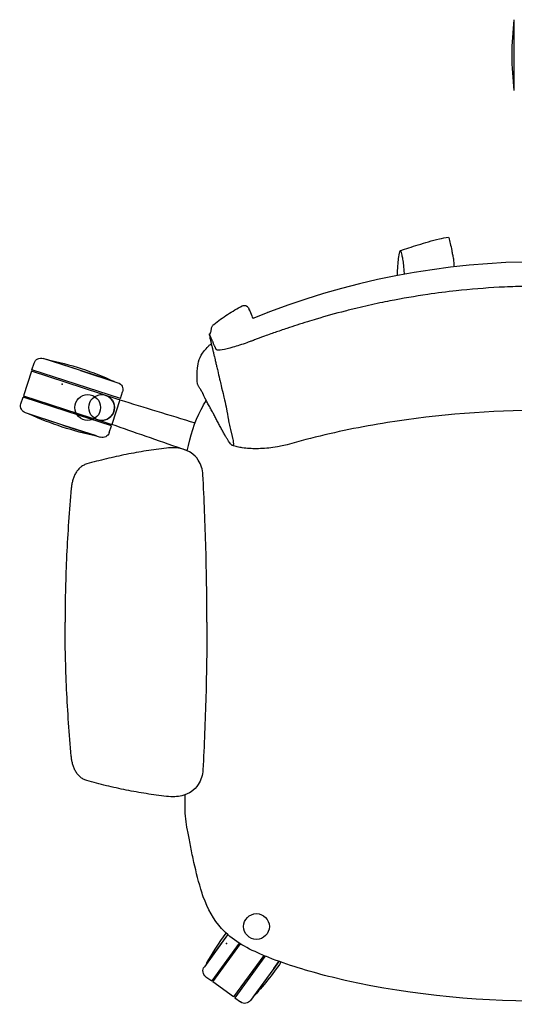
# Model space of a CAD drawing. Header units: metres. Extents: x 1.1 to 14.9, y -7.2 to 0.
# Tile 17 of 22: x 10.957 to 11.303, y -2.681 to -1.993. Entities that reach past the tile are written whole.
import ezdxf

# ---------------------------------------------------------------- set-up
doc = ezdxf.new("R2010")
doc.units = ezdxf.units.M
doc.header["$MEASUREMENT"] = 0
doc.layers.add('2D_Any', color=251, linetype='Continuous')
doc.layers.add('72_AIX_TNKFLEX_D3_FLEX_RUEDA_ESTANDAR', color=7, linetype='Continuous')

# ---------------------------------------------------------------- blocks, each defined once
blk = doc.blocks.new('72AIX_TNKFLEX_D3_CRON_RUEDA_1')
blk.add_circle((0, 0), 0.009)
blk.add_point((0.01, 0.022, -0.069))
blk = doc.blocks.new('2D_fLEX')
at = {"layer": '2D_Any'}
for p, q in [((-0.0196, 0.66127), (-0.0196, 0.68602)), ((-0.0196, 0.63652), (-0.0196, 0.66127)), ((-0.32287, 0.44078), (-0.34902, 0.44927)), ((-0.32287, 0.44078), (-0.3464, 0.44842)), ((-0.35687, 0.44131), (-0.35532, 0.44606)), ((-0.32596, 0.43126), (-0.35687, 0.44131)), ((-0.32287, 0.44078), (-0.29671, 0.43227)), ((-0.29933, 0.43313), (-0.32287, 0.44078)), ((-0.35718, 0.44036), (-0.36274, 0.42324)), ((-0.29653, 0.42065), (-0.35718, 0.44036)), ((-0.29505, 0.42122), (-0.32596, 0.43126)), ((-0.36459, 0.41753), (-0.36305, 0.42229)), ((-0.33214, 0.41224), (-0.36305, 0.42229)), ((-0.36274, 0.42324), (-0.31537, 0.40785)), ((-0.29536, 0.42027), (-0.30092, 0.40315)), ((-0.29536, 0.42027), (-0.29653, 0.42065)), ((-0.29505, 0.42122), (-0.2935, 0.42597)), ((-0.33523, 0.40273), (-0.36138, 0.41123)), ((-0.33523, 0.40273), (-0.35877, 0.41038)), ((-0.30123, 0.4022), (-0.33214, 0.41224)), ((-0.31537, 0.40785), (-0.31348, 0.40723)), ((-0.31346, 0.40723), (-0.31346, 0.40723)), ((-0.31346, 0.40723), (-0.31091, 0.4064)), ((-0.31091, 0.4064), (-0.31047, 0.40625)), ((-0.31047, 0.40625), (-0.31007, 0.40612)), ((-0.31007, 0.40612), (-0.30092, 0.40315)), ((-0.33523, 0.40273), (-0.30907, 0.39424)), ((-0.31169, 0.39508), (-0.33523, 0.40273)), ((-0.30277, 0.39745), (-0.30123, 0.4022)), ((-0.22015, 0.04637), (-0.23634, 0.02414)), ((-0.22015, 0.04637), (-0.23472, 0.02637)), ((-0.22015, 0.04637), (-0.21998, 0.04661)), ((-0.21998, 0.04661), (-0.22015, 0.04637)), ((-0.21207, 0.04049), (-0.2312, 0.01421)), ((-0.23039, 0.01362), (-0.21111, 0.0401)), ((-0.21196, 0.04063), (-0.21207, 0.04049)), ((-0.19476, 0.03197), (-0.21584, 0.00303)), ((-0.1959, 0.02871), (-0.21503, 0.00244)), ((-0.19381, 0.03158), (-0.1959, 0.02871)), ((-0.18782, 0.02283), (-0.18414, 0.02788)), ((-0.18414, 0.02788), (-0.18782, 0.02283)), ((-0.18782, 0.02283), (-0.20401, 0.0006)), ((-0.18782, 0.02283), (-0.20238, 0.00282)), ((-0.23524, 0.01715), (-0.2312, 0.01421)), ((-0.21584, 0.00303), (-0.23039, 0.01362)), ((-0.21503, 0.00244), (-0.21099, -0.0005))]:
    blk.add_line(p, q, dxfattribs=at)
blk.add_circle((-0.30813, 0.41495, -0.00503), 0.009, dxfattribs=at)
at = {"layer": '2D_Any', "extrusion": (0, 0, -1)}
for centre, radius, start, end in [((-0.18403, 0.66127), 0.20513, 353.07068, 6.92932), ((0.35057, 0.44452), 0.005, 18, 108), ((0.38579, 0.24711), 0.20513, 101.07068, 114.92932), ((0.29826, 0.42752), 0.005, 108, 198), ((0.35984, 0.41599), 0.005, 288, 18), ((0.2723, 0.5964), 0.20513, 281.07068, 294.92932), ((0.30753, 0.39899), 0.005, 198, 288), ((0.05554, -0.07349), 0.20513, 29.13038, 36.18716), ((0.2323, 0.0212), 0.005, 306.05971, 36.05971), ((0.35243, 0.14269), 0.20513, 214.19945, 222.98903), ((0.20805, 0.00354), 0.005, 216.05971, 306.05971)]:
    blk.add_arc(centre, radius, start, end, dxfattribs=at)
at = {"layer": '2D_Any'}
for centre, radius, start, end in [((0.00003, -0.02103), 0.53784, 67.83156, 112.10873), ((-0.30813, 0.41495), 0.009, 254.31631, 60.48569), ((-0.30813, 0.41495), 0.009, 253.62284, 254.31631)]:
    blk.add_arc(centre, radius, start, end, dxfattribs=at)
for centre, major_axis, ratio, start_param, end_param in [((-0.20777, 0.48207), (0.003, 0.00034), 0.996355, 0.235657, 0.325678), ((-0.19142, 0.47897), (-0.00085, 0.00288), 0.000095, 0.000003, 0.004774), ((-0.17421, 0.46332), (-0.00353, 0.00718), 0.106196, -0.034288, 0), ((-0.21608, 0.45617), (0.00215, 0.00194), 0.00011, 0, 0.000468), ((-0.30813, 0.41495), (0.00443, 0.00783), 0.000717, 0, 0.002868)]:
    blk.add_ellipse(centre, major_axis=major_axis, ratio=ratio, start_param=start_param, end_param=end_param, dxfattribs=at)
at = {"layer": '2D_Any', "extrusion": (0, 0, -1)}
for centre, major_axis, ratio, start_param, end_param in [((-0.20522, 0.47623), (0.00279, 0.00111), 0.995715, -0.01381, 0.027282), ((-0.22953, 0.07573), (-0.00752, -0.00274), 0.000101, 0, 0.000895), ((-0.14494, 0.02451), (-0.00192, -0.00777), 0.00003, 0, 0.000972)]:
    blk.add_ellipse(centre, major_axis=major_axis, ratio=ratio, start_param=start_param, end_param=end_param, dxfattribs=at)
at = {"layer": '2D_Any'}
for points, knots in [([(-0.09934, 0.52458), (-0.09735, 0.52525), (-0.09531, 0.52592), (-0.09114, 0.52728), (-0.08899, 0.52797), (-0.08201, 0.53015), (-0.07715, 0.53161), (-0.06992, 0.53325), (-0.06779, 0.53367), (-0.06562, 0.53399)], [0, 0, 0, 0, 0.00633567, 0.00633567, 0.01349146, 0.01349146, 0.02978368, 0.02978368, 0.03638422, 0.03638422, 0.03638422, 0.03638422]), ([(-0.06541, 0.53375), (-0.06503, 0.53237), (-0.06469, 0.53097), (-0.06402, 0.52798), (-0.06369, 0.52638), (-0.06318, 0.52384), (-0.063, 0.52289), (-0.06261, 0.52093), (-0.0624, 0.51987), (-0.06219, 0.51888)], [0, 0, 0, 0, 0.00430464, 0.00430464, 0.0095042, 0.0095042, 0.01246603, 0.01246603, 0.01558511, 0.01558511, 0.01558511, 0.01558511]), ([(-0.09855, 0.52329), (-0.09859, 0.52342), (-0.09894, 0.5246), (-0.09964, 0.52505), (-0.10065, 0.52076), (-0.10131, 0.51327), (-0.10164, 0.50767), (-0.10167, 0.50698)], [142.432089, 142.432089, 142.432089, 142.432089, 145.030745, 167.34887, 191.841294, 220.533115, 224.400806, 224.400806, 224.400806, 224.400806]), ([(-0.09635, 0.50799), (-0.09637, 0.5083), (-0.09652, 0.51039), (-0.09685, 0.51419), (-0.09744, 0.51859), (-0.09799, 0.52118), (-0.0984, 0.5227), (-0.09855, 0.52329)], [59.457011, 59.457011, 59.457011, 59.457011, 64.275446, 91.314614, 112.775044, 130.889517, 142.432089, 142.432089, 142.432089, 142.432089]), ([(-0.06211, 0.51825), (-0.06198, 0.51692), (-0.06192, 0.51575), (-0.06184, 0.51417), (-0.06182, 0.51366), (-0.0618, 0.51319)], [0, 0, 0, 0, 0.004827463, 0.004827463, 0.00725176, 0.00725176, 0.00725176, 0.00725176]), ([(0.00003, 0.4998), (-0.005, 0.4998), (-0.01003, 0.49973), (-0.02009, 0.49946), (-0.02511, 0.49925), (-0.04018, 0.49843), (-0.0502, 0.49761), (-0.06686, 0.49579), (-0.0735, 0.49494), (-0.08898, 0.49267), (-0.09777, 0.49117), (-0.10891, 0.48898), (-0.11124, 0.4885), (-0.11889, 0.4869), (-0.12419, 0.48571), (-0.13226, 0.48377), (-0.13507, 0.48307), (-0.14467, 0.48061), (-0.15141, 0.47874), (-0.16013, 0.47617), (-0.16222, 0.47554), (-0.16929, 0.47336), (-0.17405, 0.47182), (-0.17998, 0.46982), (-0.18144, 0.46932), (-0.18586, 0.46779), (-0.1879, 0.46709), (-0.19246, 0.46544), (-0.19347, 0.46507), (-0.19651, 0.46395), (-0.19727, 0.46367), (-0.19922, 0.46294), (-0.19979, 0.46272), (-0.20105, 0.46225), (-0.20152, 0.46208), (-0.20223, 0.46181), (-0.20246, 0.46173), (-0.20307, 0.4615), (-0.20344, 0.46137), (-0.2042, 0.4611), (-0.20459, 0.46095), (-0.20552, 0.46062), (-0.20606, 0.46043), (-0.21011, 0.45901), (-0.21344, 0.45793), (-0.21934, 0.4562), (-0.22186, 0.45558), (-0.22601, 0.45488), (-0.22712, 0.45495), (-0.22776, 0.45522), (-0.22785, 0.45527), (-0.22799, 0.45539), (-0.22804, 0.45546), (-0.22811, 0.4556), (-0.22813, 0.45565), (-0.22822, 0.45589), (-0.22824, 0.45594), (-0.22837, 0.45621), (-0.22845, 0.45637), (-0.2286, 0.45672), (-0.22864, 0.45687), (-0.22888, 0.45739), (-0.22896, 0.45756), (-0.22918, 0.45806), (-0.22926, 0.45827), (-0.22955, 0.45899), (-0.22967, 0.45921), (-0.22992, 0.45974), (-0.23, 0.45992), (-0.2302, 0.4604), (-0.23031, 0.46066), (-0.23055, 0.46125), (-0.23066, 0.46148), (-0.23114, 0.46256), (-0.23118, 0.46267), (-0.23153, 0.46347), (-0.23158, 0.46359), (-0.23165, 0.46374), (-0.23167, 0.46378), (-0.23177, 0.46402), (-0.23187, 0.46423), (-0.23198, 0.4645), (-0.23202, 0.46457), (-0.23209, 0.46475), (-0.23213, 0.46484), (-0.23224, 0.46509), (-0.23231, 0.46527), (-0.23245, 0.46556), (-0.23251, 0.46568), (-0.23261, 0.46588), (-0.23265, 0.46596), (-0.2327, 0.46605), (-0.23272, 0.46608), (-0.23279, 0.46618), (-0.23283, 0.46621), (-0.23285, 0.46621)], [0, 0, 0, 0, 1.50937, 1.50937, 3.018978, 3.018978, 6.038004, 6.038004, 8.045457, 8.045457, 10.712137, 10.712137, 11.420549, 11.420549, 13.035432, 13.035432, 13.890466, 13.890466, 15.944462, 15.944462, 16.592115, 16.592115, 18.145057, 18.145057, 18.625496, 18.625496, 19.545294, 19.545294, 19.929127, 19.929127, 20.083587, 20.083587, 20.332505, 20.332505, 20.481961, 20.481961, 20.555937, 20.555937, 20.674625, 20.674625, 20.802945, 20.802945, 20.981274, 20.981274, 22.159526, 22.159526, 23.350819, 23.350819, 24.708465, 24.708465, 24.999973, 24.999973, 25.268137, 25.268137, 25.535132, 25.535132, 25.829695, 25.829695, 25.976508, 25.976508, 26.197146, 26.197146, 26.307723, 26.307723, 26.442054, 26.442054, 26.628782, 26.628782, 26.754446, 26.754446, 26.862409, 26.862409, 26.947367, 26.947367, 27.255971, 27.255971, 27.314444, 27.314444, 27.326285, 27.326285, 27.392939, 27.392939, 27.407587, 27.407587, 27.424536, 27.424536, 27.453364, 27.453364, 27.479842, 27.479842, 27.503219, 27.503219, 27.514778, 27.514778, 27.553711, 27.553711, 27.553711, 27.553711]), ([(-0.20978, 0.48602), (-0.20946, 0.48618), (-0.20911, 0.48629), (-0.20847, 0.48638), (-0.20817, 0.48637), (-0.20766, 0.48629), (-0.20744, 0.48623), (-0.20706, 0.48607), (-0.20689, 0.48598), (-0.20656, 0.48576), (-0.20642, 0.48564), (-0.20614, 0.48539), (-0.20604, 0.48526), (-0.20577, 0.48491), (-0.20566, 0.48473), (-0.20531, 0.48407), (-0.20513, 0.48362), (-0.20493, 0.48309)], [0, 0, 0, 0, 0.00109493, 0.00109493, 0.00207451, 0.00207451, 0.00296168, 0.00296168, 0.0039244, 0.0039244, 0.00525911, 0.00525911, 0.00726734, 0.00726734, 0.01168658, 0.01168658, 0.02429163, 0.02429163, 0.02429163, 0.02429163]), ([(-0.20978, 0.48602), (-0.20978, 0.48602), (-0.20978, 0.48602), (-0.20978, 0.48602), (-0.20978, 0.48602), (-0.20978, 0.48602), (-0.20978, 0.48602)], [31.15404722, 31.15404722, 31.15404722, 31.15404722, 31.155339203, 31.155339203, 31.155339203, 31.155339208, 31.155339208, 31.155339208, 31.155339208]), ([(-0.23216, 0.46641), (-0.23178, 0.46773), (-0.23167, 0.4683), (-0.23152, 0.46916), (-0.23147, 0.46946), (-0.23135, 0.47007), (-0.2313, 0.47038), (-0.23124, 0.47068)], [0, 0, 0, 0, 0.001740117, 0.001740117, 0.002650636, 0.002650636, 0.003606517, 0.003606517, 0.003606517, 0.003606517]), ([(-0.23124, 0.47068), (-0.23119, 0.47092), (-0.23111, 0.47122), (-0.23084, 0.47182), (-0.23067, 0.47211), (-0.23027, 0.47263), (-0.23004, 0.47286), (-0.22976, 0.47309)], [0, 0, 0, 0, 0.001376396, 0.001376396, 0.002585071, 0.002585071, 0.003728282, 0.003728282, 0.003728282, 0.003728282]), ([(-0.23124, 0.47068), (-0.23124, 0.47068), (-0.23124, 0.47068), (-0.23124, 0.47068), (-0.23124, 0.47068), (-0.23124, 0.47068), (-0.23124, 0.47068)], [35.55275656, 35.55275656, 35.55275656, 35.55275656, 35.58255813, 35.58255813, 35.58255813, 35.58255888, 35.58255888, 35.58255888, 35.58255888]), ([(-0.22976, 0.47309), (-0.22976, 0.47309), (-0.22976, 0.47309), (-0.22976, 0.47309), (-0.22976, 0.47309), (-0.22976, 0.47309), (-0.22976, 0.47309)], [37.82206296, 37.82206296, 37.82206296, 37.82206296, 37.85586374, 37.85586374, 37.85586374, 37.8558644, 37.8558644, 37.8558644, 37.8558644]), ([(-0.23285, 0.46621), (-0.23286, 0.46621), (-0.23286, 0.4662), (-0.2329, 0.46618), (-0.2329, 0.46603), (-0.23283, 0.46546), (-0.23274, 0.46498), (-0.23254, 0.46407), (-0.23247, 0.46374), (-0.23222, 0.46266), (-0.23205, 0.46197), (-0.23175, 0.4607), (-0.23168, 0.46039), (-0.23157, 0.45991), (-0.23153, 0.45974), (-0.23141, 0.45922), (-0.23133, 0.45888), (-0.231, 0.45746), (-0.23091, 0.45709), (-0.23054, 0.45555), (-0.23039, 0.4549), (-0.23009, 0.45364), (-0.22998, 0.4532), (-0.22978, 0.45233), (-0.22969, 0.45197), (-0.22945, 0.45091), (-0.22925, 0.45007), (-0.22865, 0.4475), (-0.22844, 0.44662), (-0.22803, 0.44492), (-0.22784, 0.4441), (-0.22723, 0.44153), (-0.22723, 0.44153), (-0.22622, 0.43722), (-0.22579, 0.43541), (-0.22498, 0.43198), (-0.22475, 0.431), (-0.22324, 0.42459), (-0.22314, 0.42416), (-0.22212, 0.41986), (-0.22162, 0.41772), (-0.22107, 0.41539)], [27.553711, 27.553711, 27.553711, 27.553711, 27.557872, 27.557872, 27.625487, 27.625487, 27.705226, 27.705226, 27.742661, 27.742661, 27.819934, 27.819934, 27.845887, 27.845887, 27.859958, 27.859958, 27.889678, 27.889678, 27.980636, 27.980636, 28.062643, 28.062643, 28.108747, 28.108747, 28.142641, 28.142641, 28.208562, 28.208562, 28.242692, 28.242692, 28.275804, 28.275804, 28.342413, 28.342413, 28.396904, 28.396904, 28.430976, 28.430976, 28.497515, 28.497515, 28.570609, 28.570609, 28.570609, 28.570609]), ([(-0.24065, 0.44547), (-0.24038, 0.44741), (-0.23963, 0.44945), (-0.23731, 0.45352), (-0.2357, 0.45561), (-0.23317, 0.45816), (-0.23255, 0.45874), (-0.2319, 0.4593)], [0, 0, 0, 0, 0.00900876, 0.00900876, 0.01811997, 0.01811997, 0.02084089, 0.02084089, 0.02084089, 0.02084089]), ([(-0.23577, 0.4213), (-0.23593, 0.42164), (-0.23608, 0.42198), (-0.23624, 0.42231), (-0.23635, 0.42257), (-0.23647, 0.42282), (-0.23658, 0.42307), (-0.23679, 0.42352), (-0.237, 0.42396), (-0.23721, 0.42441), (-0.23728, 0.42455), (-0.23735, 0.42469), (-0.23742, 0.42484), (-0.23746, 0.42493), (-0.2375, 0.42502), (-0.23755, 0.42511), (-0.23767, 0.42534), (-0.23778, 0.42557), (-0.23791, 0.4258), (-0.23803, 0.42603), (-0.23815, 0.42626), (-0.23828, 0.42649), (-0.2383, 0.42653), (-0.23832, 0.42656), (-0.23834, 0.42659), (-0.23845, 0.42679), (-0.23857, 0.42698), (-0.23868, 0.42718), (-0.23882, 0.4274), (-0.23896, 0.42763), (-0.23911, 0.42785), (-0.23921, 0.428), (-0.2393, 0.42815), (-0.2394, 0.4283), (-0.2396, 0.4286), (-0.2398, 0.42889), (-0.23999, 0.42918), (-0.24014, 0.42941), (-0.24028, 0.42963), (-0.24041, 0.42985), (-0.24044, 0.4299), (-0.24046, 0.42994), (-0.24049, 0.42999), (-0.24059, 0.43017), (-0.24069, 0.43035), (-0.24077, 0.43054), (-0.24088, 0.43077), (-0.24098, 0.43101), (-0.24105, 0.43125), (-0.2411, 0.43143), (-0.24114, 0.43161), (-0.24117, 0.4318), (-0.24117, 0.43184), (-0.24118, 0.43188), (-0.24118, 0.43192)], [0, 0, 0, 0, 0.0716481, 0.0716481, 0.0716481, 0.1250053, 0.1250053, 0.1250053, 0.2198508, 0.2198508, 0.2198508, 0.2500002, 0.2500002, 0.2500002, 0.2692517, 0.2692517, 0.2692517, 0.3186525, 0.3186525, 0.3186525, 0.3680534, 0.3680534, 0.3680534, 0.3750013, 0.3750013, 0.3750013, 0.4174543, 0.4174543, 0.4174543, 0.4668552, 0.4668552, 0.4668552, 0.5000001, 0.5000001, 0.5000001, 0.565657, 0.565657, 0.565657, 0.6150579, 0.6150579, 0.6150579, 0.6250035, 0.6250035, 0.6250035, 0.6644588, 0.6644588, 0.6644588, 0.7138597, 0.7138597, 0.7138597, 0.750003, 0.750003, 0.750003, 0.7574527, 0.7574527, 0.7574527, 0.7574527]), ([(-0.24824, 0.38476), (-0.2464, 0.39484), (-0.24316, 0.40472), (-0.23742, 0.41578), (-0.23627, 0.41783), (-0.23504, 0.41984)], [0.0104503, 0.0104503, 0.0104503, 0.0104503, 0.04094457, 0.04094457, 0.0480469, 0.0480469, 0.0480469, 0.0480469]), ([(-0.22107, 0.41539), (-0.21968, 0.40685), (-0.21925, 0.40501), (-0.21866, 0.40252), (-0.21819, 0.40053), (-0.2178, 0.39888), (-0.21749, 0.39755), (-0.21725, 0.39655), (-0.21701, 0.39555), (-0.21678, 0.39457), (-0.21657, 0.39362), (-0.21633, 0.39245), (-0.21612, 0.39118), (-0.21601, 0.38995), (-0.21603, 0.38904), (-0.21621, 0.38848), (-0.21653, 0.38829), (-0.21702, 0.3885), (-0.21767, 0.38912), (-0.21847, 0.39011), (-0.21942, 0.39146), (-0.2205, 0.39317), (-0.22152, 0.39489), (-0.2224, 0.39645), (-0.22333, 0.39812), (-0.22455, 0.40037), (-0.22603, 0.40314), (-0.22727, 0.40543), (-0.22824, 0.40724), (-0.22896, 0.40861), (-0.22966, 0.40998), (-0.23037, 0.41135), (-0.2311, 0.41272), (-0.23184, 0.41409), (-0.23261, 0.41545), (-0.2334, 0.41681), (-0.23417, 0.41817), (-0.2349, 0.41954), (-0.23542, 0.42059), (-0.23571, 0.42118), (-0.23577, 0.4213)], [0, 0, 0, 0, 0.062258, 0.097462, 0.132666, 0.16787, 0.185472, 0.203074, 0.220676, 0.238278, 0.25588, 0.273482, 0.308686, 0.34389, 0.379094, 0.414297, 0.449501, 0.484705, 0.519909, 0.555113, 0.590317, 0.625521, 0.660725, 0.678327, 0.695929, 0.731133, 0.766337, 0.801541, 0.819143, 0.836745, 0.854347, 0.871949, 0.889551, 0.907153, 0.924755, 0.942357, 0.959959, 0.97756, 0.995162, 1, 1, 1, 1]), ([(0.00003, 0.41292), (-0.0362, 0.41289), (-0.07259, 0.4101), (-0.1264, 0.40155), (-0.14433, 0.39787), (-0.17084, 0.39119), (-0.17952, 0.38821), (-0.19226, 0.3865), (-0.19609, 0.38619), (-0.20325, 0.38611), (-0.2066, 0.38631), (-0.211, 0.38699), (-0.21217, 0.38721), (-0.21445, 0.38773), (-0.21555, 0.38803), (-0.2167, 0.38838)], [0, 0, 0, 0, 0.1086992, 0.1086992, 0.1636896, 0.1636896, 0.1909077, 0.1909077, 0.2023521, 0.2023521, 0.212436, 0.212436, 0.2161428, 0.2161428, 0.2198831, 0.2198831, 0.2198831, 0.2198831]), ([(-0.26287, 0.38659), (-0.26522, 0.38629), (-0.26757, 0.38599), (-0.26992, 0.38567), (-0.27226, 0.38535), (-0.27461, 0.385), (-0.27695, 0.38463), (-0.27929, 0.38426), (-0.28163, 0.38387), (-0.28396, 0.38345), (-0.28629, 0.38303), (-0.28862, 0.3826), (-0.29095, 0.38213), (-0.29327, 0.38167), (-0.29559, 0.38118), (-0.29791, 0.38068), (-0.30022, 0.38017), (-0.30253, 0.37964), (-0.30483, 0.37908), (-0.30944, 0.37797), (-0.31403, 0.37677), (-0.31859, 0.37549)], [-0.5, -0.5, -0.5, -0.5, -0.4375, -0.4375, -0.4375, -0.375, -0.375, -0.375, -0.3125, -0.3125, -0.3125, -0.25, -0.25, -0.25, -0.1875, -0.1875, -0.1875, -0.125, -0.125, -0.125, 0, 0, 0, 0]), ([(-0.23738, 0.368), (-0.23748, 0.36981), (-0.23778, 0.3716), (-0.23884, 0.37506), (-0.2396, 0.37671), (-0.24193, 0.38026), (-0.2436, 0.38194), (-0.247, 0.38422), (-0.2491, 0.38536), (-0.25515, 0.38687), (-0.25873, 0.38711), (-0.26287, 0.38659)], [0, 0, 0, 0, 0.541653, 0.541653, 1.082176, 1.082176, 1.803839, 1.803839, 2.319925, 2.319925, 2.848569, 2.848569, 2.848569, 2.848569]), ([(-0.31859, 0.37549), (-0.31945, 0.37524), (-0.32028, 0.37491), (-0.32106, 0.37448), (-0.32184, 0.37405), (-0.32257, 0.37353), (-0.32323, 0.37294), (-0.3239, 0.37235), (-0.32451, 0.37169), (-0.32505, 0.37099), (-0.32559, 0.37028), (-0.32607, 0.36953), (-0.32649, 0.36875), (-0.32692, 0.36796), (-0.32729, 0.36715), (-0.32761, 0.36632), (-0.32793, 0.36549), (-0.3282, 0.36464), (-0.32843, 0.36378), (-0.32866, 0.36292), (-0.32886, 0.36205), (-0.32901, 0.36118), (-0.32916, 0.3603), (-0.32928, 0.35942), (-0.32936, 0.35853)], [-1, -1, -1, -1, -0.875, -0.875, -0.875, -0.75, -0.75, -0.75, -0.625, -0.625, -0.625, -0.5, -0.5, -0.5, -0.375, -0.375, -0.375, -0.25, -0.25, -0.25, -0.125, -0.125, -0.125, 0, 0, 0, 0]), ([(-0.23457, 0.26487), (-0.23457, 0.26488), (-0.23457, 0.26705), (-0.23457, 0.27136), (-0.23461, 0.27995), (-0.23476, 0.29499), (-0.2352, 0.31648), (-0.23608, 0.34225), (-0.23691, 0.35942), (-0.23738, 0.368)], [0.4998011, 0.4998011, 0.4998011, 0.4998011, 0.5, 0.53125, 0.5625, 0.625, 0.75, 0.875, 1, 1, 1, 1]), ([(-0.32936, 0.35853), (-0.33008, 0.35075), (-0.33072, 0.34296), (-0.33127, 0.33517), (-0.33182, 0.32738), (-0.33227, 0.31958), (-0.33264, 0.31177), (-0.333, 0.30397), (-0.33327, 0.29616), (-0.33345, 0.28835), (-0.33354, 0.28444), (-0.3336, 0.28054), (-0.33365, 0.27663), (-0.33367, 0.27468), (-0.33368, 0.27272), (-0.33369, 0.27077), (-0.33371, 0.26882), (-0.33372, 0.26686), (-0.33372, 0.26491)], [-1, -1, -1, -1, -0.875, -0.875, -0.875, -0.75, -0.75, -0.75, -0.625, -0.625, -0.625, -0.5625, -0.5625, -0.5625, -0.53125, -0.53125, -0.53125, -0.5, -0.5, -0.5, -0.5]), ([(-0.32936, 0.17121), (-0.33008, 0.17899), (-0.33072, 0.18678), (-0.33127, 0.19457), (-0.33182, 0.20236), (-0.33227, 0.21017), (-0.33264, 0.21797), (-0.333, 0.22577), (-0.33327, 0.23358), (-0.33345, 0.24139), (-0.33354, 0.2453), (-0.3336, 0.24921), (-0.33365, 0.25311), (-0.33367, 0.25506), (-0.33368, 0.25702), (-0.33369, 0.25897), (-0.33371, 0.26092), (-0.33372, 0.26288), (-0.33372, 0.26483)], [-1, -1, -1, -1, -0.875, -0.875, -0.875, -0.75, -0.75, -0.75, -0.625, -0.625, -0.625, -0.5625, -0.5625, -0.5625, -0.53125, -0.53125, -0.53125, -0.5, -0.5, -0.5, -0.5]), ([(-0.23457, 0.26487), (-0.23457, 0.26486), (-0.23457, 0.2627), (-0.23457, 0.25838), (-0.23461, 0.24979), (-0.23476, 0.23475), (-0.2352, 0.21326), (-0.23608, 0.18749), (-0.23691, 0.17032), (-0.23738, 0.16174)], [0.4998011, 0.4998011, 0.4998011, 0.4998011, 0.5, 0.53125, 0.5625, 0.625, 0.75, 0.875, 1, 1, 1, 1]), ([(-0.31859, 0.15426), (-0.31945, 0.1545), (-0.32028, 0.15483), (-0.32106, 0.15526), (-0.32184, 0.15569), (-0.32257, 0.15621), (-0.32323, 0.1568), (-0.3239, 0.15739), (-0.32451, 0.15805), (-0.32505, 0.15875), (-0.32559, 0.15946), (-0.32607, 0.16021), (-0.32649, 0.161), (-0.32692, 0.16178), (-0.32729, 0.16259), (-0.32761, 0.16342), (-0.32793, 0.16425), (-0.3282, 0.1651), (-0.32843, 0.16596), (-0.32866, 0.16682), (-0.32886, 0.16769), (-0.32901, 0.16857), (-0.32916, 0.16944), (-0.32928, 0.17033), (-0.32936, 0.17121)], [-1, -1, -1, -1, -0.875, -0.875, -0.875, -0.75, -0.75, -0.75, -0.625, -0.625, -0.625, -0.5, -0.5, -0.5, -0.375, -0.375, -0.375, -0.25, -0.25, -0.25, -0.125, -0.125, -0.125, 0, 0, 0, 0]), ([(-0.23738, 0.16174), (-0.23748, 0.15994), (-0.23778, 0.15814), (-0.23884, 0.15468), (-0.2396, 0.15303), (-0.24193, 0.14948), (-0.2436, 0.1478), (-0.247, 0.14552), (-0.2491, 0.14438), (-0.25515, 0.14287), (-0.25873, 0.14263), (-0.26287, 0.14315)], [0, 0, 0, 0, 0.541653, 0.541653, 1.082176, 1.082176, 1.803839, 1.803839, 2.319925, 2.319925, 2.848569, 2.848569, 2.848569, 2.848569]), ([(-0.26287, 0.14315), (-0.26522, 0.14345), (-0.26757, 0.14375), (-0.26992, 0.14407), (-0.27226, 0.14439), (-0.27461, 0.14474), (-0.27695, 0.14511), (-0.27929, 0.14548), (-0.28163, 0.14587), (-0.28396, 0.14629), (-0.28629, 0.14671), (-0.28862, 0.14715), (-0.29095, 0.14761), (-0.29327, 0.14807), (-0.29559, 0.14856), (-0.29791, 0.14907), (-0.30022, 0.14957), (-0.30253, 0.15011), (-0.30483, 0.15066), (-0.30944, 0.15177), (-0.31403, 0.15297), (-0.31859, 0.15426)], [-0.5, -0.5, -0.5, -0.5, -0.4375, -0.4375, -0.4375, -0.375, -0.375, -0.375, -0.3125, -0.3125, -0.3125, -0.25, -0.25, -0.25, -0.1875, -0.1875, -0.1875, -0.125, -0.125, -0.125, 0, 0, 0, 0]), ([(-0.23881, 0.07838), (-0.24087, 0.08547), (-0.24271, 0.0927), (-0.24496, 0.1033), (-0.24566, 0.10687), (-0.24697, 0.11364), (-0.24759, 0.11683), (-0.24816, 0.11961)], [0.00000283, 0.00000283, 0.00000283, 0.00000283, 0.02276695, 0.02276695, 0.03464784, 0.03464784, 0.04721104, 0.04721104, 0.04721104, 0.04721104]), ([(-0.19703, 0.03293), (-0.20746, 0.03741), (-0.21712, 0.04288), (-0.22985, 0.05707), (-0.23404, 0.06473), (-0.23705, 0.07299)], [0, 0, 0, 0, 0.03746767, 0.03746767, 0.06650024, 0.06650024, 0.06650024, 0.06650024])]:
    blk.add_open_spline(points, degree=3, knots=knots, dxfattribs=at)
for points in [[(-0.06219, 0.51888), (-0.06216, 0.51871), (-0.06213, 0.5185), (-0.06211, 0.51825)], [(-0.22009, 0.48), (-0.21672, 0.48213), (-0.21336, 0.48421), (-0.20978, 0.48602)], [(-0.20504, 0.48334), (-0.2045, 0.4822), (-0.20384, 0.48068), (-0.20313, 0.47901)], [(-0.19228, 0.48184), (-0.19228, 0.48184), (-0.19228, 0.48184), (-0.19227, 0.48184)], [(-0.22976, 0.47309), (-0.22662, 0.47553), (-0.22347, 0.47785), (-0.22009, 0.48)], [(-0.20313, 0.47901), (-0.2029, 0.47848), (-0.20267, 0.47793), (-0.20244, 0.47738)], [(-0.23285, 0.46621), (-0.23239, 0.46634), (-0.23216, 0.46641), (-0.23216, 0.46641)], [(-0.24118, 0.43192), (-0.24146, 0.43447), (-0.24177, 0.43696), (-0.24065, 0.44547)], [(-0.24065, 0.44547), (-0.24065, 0.44547), (-0.24065, 0.44547), (-0.24065, 0.44547)], [(-0.2968, 0.42073), (-0.2968, 0.42073), (-0.2968, 0.42073), (-0.2968, 0.42073)], [(-0.29536, 0.42027), (-0.2788, 0.41523), (-0.2608, 0.40973), (-0.24281, 0.40423)], [(-0.25214, 0.38612), (-0.2689, 0.39189), (-0.28566, 0.39766), (-0.30092, 0.40315)], [(-0.24839, 0.38483), (-0.24964, 0.38526), (-0.25089, 0.38569), (-0.25214, 0.38612)], [(-0.24825, 0.38478), (-0.24829, 0.3848), (-0.24834, 0.38481), (-0.24839, 0.38483)], [(-0.24975, 0.13546), (-0.24976, 0.13842), (-0.24977, 0.14138), (-0.24978, 0.14434)], [(-0.24816, 0.11961), (-0.24922, 0.12478), (-0.24973, 0.13014), (-0.24975, 0.13546)], [(-0.23705, 0.07299), (-0.23768, 0.07474), (-0.23828, 0.07655), (-0.23881, 0.07838)], [(-0.23881, 0.07838), (-0.23881, 0.07838), (-0.23881, 0.07837), (-0.23881, 0.07837)], [(-0.18858, 0.02952), (-0.19145, 0.03062), (-0.19428, 0.03175), (-0.19703, 0.03293)], [(-0.14685, 0.01674), (-0.16124, 0.02029), (-0.17552, 0.02456), (-0.18858, 0.02952)], [(-0.18858, 0.02952), (-0.18858, 0.02952), (-0.18858, 0.02952), (-0.18858, 0.02952)], [(0, 0), (-0.04929, 0.00006), (-0.09935, 0.00502), (-0.14685, 0.01674)]]:
    blk.add_open_spline(points, degree=3, dxfattribs=at)
blk = doc.blocks.new('91de3797-e8a5-431e-b9fe-3abb422be99c')
blk.add_blockref('2D_fLEX', (0.00541, -0.34484, 0.00503))
at = {"layer": '72_AIX_TNKFLEX_D3_FLEX_RUEDA_ESTANDAR', "color": 0}
for p, rotation in [((-0.31248, 0.07012, 0.07403), 72), ((-0.19448, -0.29262, 0.07403), 144)]:
    blk.add_blockref('72AIX_TNKFLEX_D3_CRON_RUEDA_1', p, dxfattribs=dict(at, rotation=rotation))

msp = doc.modelspace()

# ---------------------------------------------------------------- block references
msp.add_blockref('91de3797-e8a5-431e-b9fe-3abb422be99c', (11.31673, -2.33415, -0.00503))

doc.saveas('drawing.dxf')
